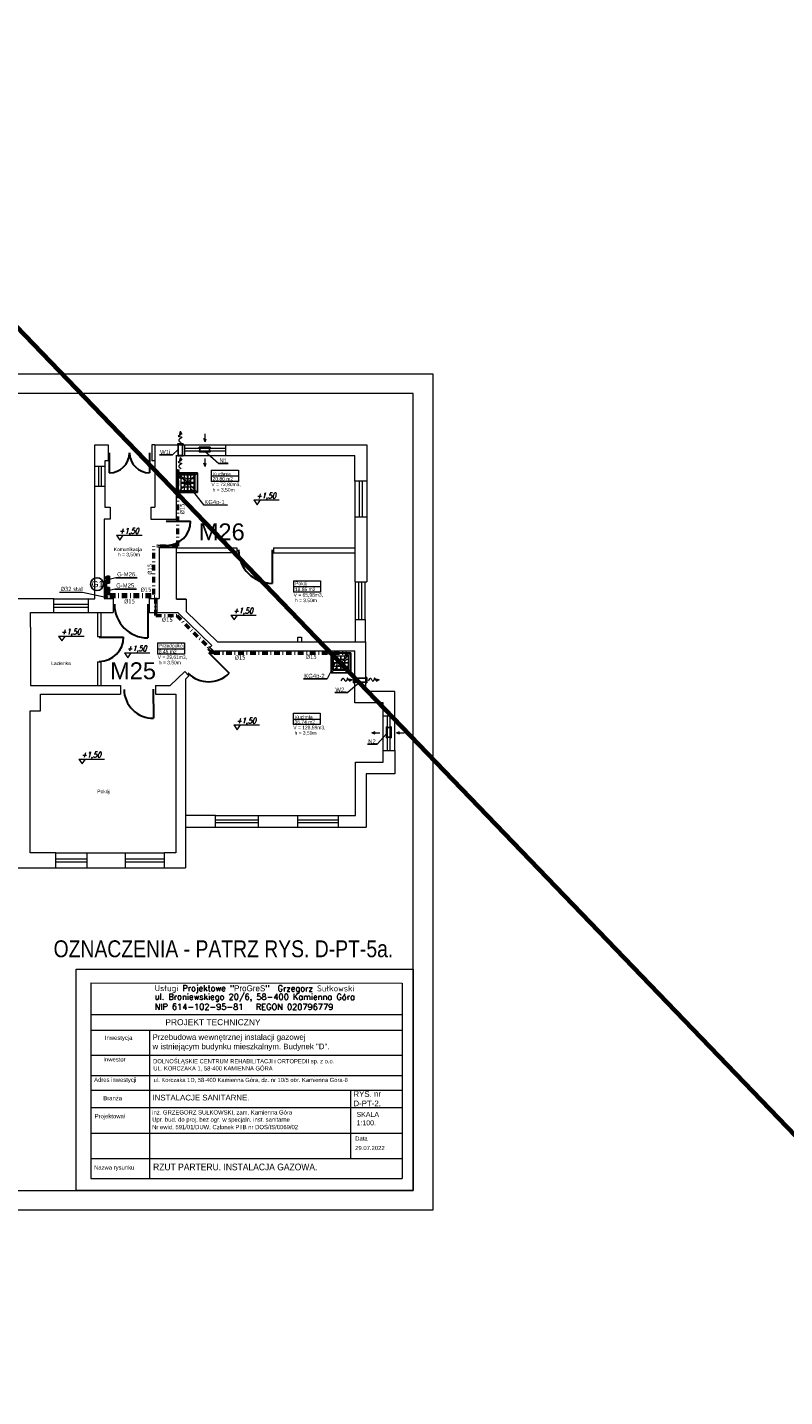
# Model space of a CAD drawing. Extents: x 34439 to 126910, y -74890 to 17912.
# Tile 24 of 144: x 90525 to 93215, y -55075 to -50214. Entities that reach past the tile are written whole.
import ezdxf
from ezdxf.enums import TextEntityAlignment as Align

# ---------------------------------------------------------------- set-up
doc = ezdxf.new("R2010")
doc.units = 0
doc.header["$MEASUREMENT"] = 0
for name, pattern in [('DASHDOT', [8.5, 4, -2, 0.5, -2]), ('DASHED', [19.05, 12.7, -6.35]), ('Przerywana długa', [1058333.301544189, 634999.990463, -423333.311081])]:
    doc.linetypes.add(name, pattern=pattern)
for name, color, linetype, lineweight in [('0.25', 6, 'Continuous', 9), ('062', 62, 'Continuous', 0), ('_konstrukcja', 96, 'Continuous', 20), ('_stolarka', 82, 'Continuous', 30), ('A-ARM', 1, 'Continuous', 15), ('gaz', 1, 'Continuous', 30), ('inst-gaz-rury', 50, 'Continuous', 50), ('inst. - C.O. - opis', 2, 'Continuous', 9), ('Opisy_wymiary.2D77', 7, 'Continuous', 0), ('tabelka', 255, 'Continuous', 13), ('tabelka2', 251, 'Continuous', 13), ('urzadzenia', 6, 'Continuous', 15), ('wymiar', 3, 'Continuous', 13), ('WYMIARKI', 10, 'Continuous', 13)]:
    doc.layers.add(name, color=color, linetype=linetype, lineweight=lineweight)
doc.layers.add('Opisy', color=2, linetype='Continuous')
doc.layers.add('urządzenia', color=140, linetype='Continuous')
doc.styles.add('GA4-ATR-TEXT', font='arial.ttf', dxfattribs={"width": 0.9})
doc.styles.add('GENERATED_STYLE_1', font='ARIAL.TTF')
doc.styles.add('ROMANS', font='SIMPLEX.SHX', dxfattribs={"width": 0.85, "oblique": 15, "height": 16})
doc.styles.get("Standard").update_dxf_attribs({"font": 'ARIALN.TTF'})
doc.styles.add('T.N.ROMAN', font='SIMPLEX')

# ---------------------------------------------------------------- blocks, each defined once
blk = doc.blocks.new('DYBY2002-B01x0504')
at = {"layer": 'A-ARM'}
for p, q in [((0, 60), (60, 60)), ((0, 0), (0, 60)), ((2.5, 11), (2.5, 55.5)), ((3.5, 56.5), (56.5, 56.5)), ((15.5, 47), (15.5, 56.5)), ((28.5, 11), (28.5, 55.5)), ((31.5, 55.5), (31.5, 11)), ((44.5, 56.5), (44.5, 48)), ((57.5, 55.5), (57.5, 11)), ((60, 60), (60, 5)), ((60, 0), (0, 0)), ((2.5, 45), (13.5, 45)), ((57.5, 34), (2.5, 34)), ((2.5, 33.5), (57.5, 33.5)), ((12.5, 22), (2.5, 22)), ((56.5, 10), (3.5, 10)), ((15.5, 25), (15.5, 43)), ((15.5, 10), (15.5, 19)), ((17.5, 45), (41.5, 45)), ((40, 22), (18.5, 22)), ((44.5, 42), (44.5, 26.5)), ((44.5, 17.5), (44.5, 10)), ((47.5, 45), (57.5, 45)), ((57.5, 22), (49, 22)), ((60, 5), (60, 5)), ((60, 5), (60, 0))]:
    blk.add_line(p, q, dxfattribs=at)
for centre, radius in [((15.5, 22), 3), ((15.5, 45), 2), ((44.5, 22), 4.5), ((44.5, 45), 3)]:
    blk.add_circle(centre, radius, dxfattribs=at)
for centre, start, end in [((3.5, 55.5), 90, 180), ((56.5, 55.5), 0, 90), ((3.5, 11), 180, 270), ((56.5, 11), 270, 0)]:
    blk.add_arc(centre, 1, start, end, dxfattribs=at)

msp = doc.modelspace()

# ---------------------------------------------------------------- hatches: boundary and pattern name
at = {"layer": 'inst-gaz-rury', "linetype": 'Continuous'}
h = msp.add_hatch(color=256, dxfattribs=at)
h.paths.add_polyline_path([(91059.6, -51787.6, 0.420252), (91058, -51789.2), (91059.6, -51789.2)])
h.paths.add_polyline_path([(91059.6, -51790.6, 0.408201), (91061, -51789.2), (91059.6, -51789.2)])
h.paths.add_polyline_path([(91059.6, -51789.2), (91061, -51789.2, 0.417728), (91059.6, -51787.6)])
for points in [[(91059.6, -51789.2), (91058, -51789.2, 0.409454), (91059.5, -51790.6, 0.001073), (91059.6, -51790.6)], [(90804.1, -52180.4), (90804.1, -52178.9, 0.409454), (90802.6, -52180.4, 0.001073), (90802.6, -52180.4)], [(90806.6, -52167.7), (90806.6, -52166.2, 0.409454), (90805.2, -52167.7, 0.001073), (90805.2, -52167.7)], [(90806.6, -52207.7), (90806.6, -52206.2, 0.409454), (90805.2, -52207.7, 0.001073), (90805.2, -52207.7)], [(90804.1, -52220.4), (90804.1, -52218.9, 0.409454), (90802.6, -52220.4, 0.001073), (90802.6, -52220.4)], [(90804.1, -52236.4), (90804.1, -52238.7, 0.409454), (90806.4, -52236.4, 0.001073), (90806.4, -52236.4)], [(91599.5, -52435.5), (91599.5, -52434, 0.409454), (91598.1, -52435.5, 0.001073), (91598.1, -52435.5)]]:
    msp.add_hatch(color=256, dxfattribs=at).paths.add_polyline_path(points)
h = msp.add_hatch(color=256, dxfattribs=at)
h.paths.add_polyline_path([(90805.6, -52180.4, 0.420252), (90804.1, -52178.9), (90804.1, -52180.4)])
h.paths.add_polyline_path([(90802.6, -52180.4, 0.408201), (90804.1, -52181.9), (90804.1, -52180.4)])
h.paths.add_polyline_path([(90804.1, -52180.4), (90804.1, -52181.9, 0.417728), (90805.6, -52180.4)])
h = msp.add_hatch(color=256, dxfattribs=at)
h.paths.add_polyline_path([(90808.2, -52167.7, 0.420252), (90806.6, -52166.2), (90806.6, -52167.7)])
h.paths.add_polyline_path([(90805.2, -52167.7, 0.408201), (90806.6, -52169.2), (90806.6, -52167.7)])
h.paths.add_polyline_path([(90806.6, -52167.7), (90806.6, -52169.2, 0.417728), (90808.2, -52167.7)])
h = msp.add_hatch(color=256, dxfattribs=at)
h.paths.add_polyline_path([(90808.2, -52207.7, 0.420252), (90806.6, -52206.2), (90806.6, -52207.7)])
h.paths.add_polyline_path([(90805.2, -52207.7, 0.408201), (90806.6, -52209.2), (90806.6, -52207.7)])
h.paths.add_polyline_path([(90806.6, -52207.7), (90806.6, -52209.2, 0.417728), (90808.2, -52207.7)])
h = msp.add_hatch(color=256, dxfattribs=at)
h.paths.add_polyline_path([(90801.9, -52236.4, 0.420252), (90804.1, -52238.7), (90804.1, -52236.4)])
h.paths.add_polyline_path([(90806.4, -52236.4, 0.408201), (90804.1, -52234.2), (90804.1, -52236.4)])
h.paths.add_polyline_path([(90804.1, -52236.4), (90804.1, -52234.2, 0.417728), (90801.9, -52236.4)])
h = msp.add_hatch(color=256, dxfattribs=at)
h.paths.add_polyline_path([(90805.6, -52220.4, 0.420252), (90804.1, -52218.9), (90804.1, -52220.4)])
h.paths.add_polyline_path([(90802.6, -52220.4, 0.408201), (90804.1, -52221.9), (90804.1, -52220.4)])
h.paths.add_polyline_path([(90804.1, -52220.4), (90804.1, -52221.9, 0.417728), (90805.6, -52220.4)])
h = msp.add_hatch(color=256, dxfattribs=at)
h.paths.add_polyline_path([(91601.1, -52435.5, 0.420252), (91599.5, -52434), (91599.5, -52435.5)])
h.paths.add_polyline_path([(91598.1, -52435.5, 0.408201), (91599.5, -52437), (91599.5, -52435.5)])
h.paths.add_polyline_path([(91599.5, -52435.5), (91599.5, -52437, 0.417728), (91601.1, -52435.5)])

# ---------------------------------------------------------------- linework, layer by layer
at = {"linetype": 'DASHED', "ltscale": 20}
for p, q in [((91129.3, -51865.7), (91059.3, -51795.7)), ((91129.5, -51795.7), (91059.5, -51865.7)), ((91603.6, -52505.2), (91673.6, -52435.2)), ((91673.6, -52505.5), (91603.6, -52435.5))]:
    msp.add_line(p, q, dxfattribs=at)
at = {"linetype": 'Continuous', "lineweight": 18}
for p, q in [((91178, -51786.1), (91274.5, -51786.1)), ((91178, -51786.1), (91178, -51826.3)), ((91178, -51806.7), (91274.5, -51806.7)), ((91274.5, -51786.1), (91274.5, -51826.3)), ((91274.5, -51826.3), (91178, -51826.3)), ((91470.1, -52178.6), (91566.6, -52178.6)), ((91470.1, -52178.6), (91470.1, -52218.9)), ((91470.1, -52199.2), (91566.6, -52199.2)), ((91566.6, -52178.6), (91566.6, -52218.9)), ((91566.6, -52218.9), (91470.1, -52218.9)), ((90986.9, -52399.4), (91083.5, -52399.4)), ((90986.9, -52399.4), (90986.9, -52439.6)), ((91083.5, -52399.4), (91083.5, -52439.6)), ((90986.9, -52420), (91083.5, -52420)), ((91083.5, -52439.6), (90986.9, -52439.6)), ((91468.8, -52649.4), (91565.4, -52649.4)), ((91468.8, -52649.4), (91468.8, -52689.6)), ((91565.4, -52649.4), (91565.4, -52689.6)), ((91468.8, -52670), (91565.4, -52670)), ((91565.4, -52689.6), (91468.8, -52689.6))]:
    msp.add_line(p, q, dxfattribs=at)
at = {"linetype": 'DASHED', "ltscale": 20}
for points in [[(91129.3, -51795.7), (91059.3, -51795.7), (91059.3, -51865.7), (91129.3, -51865.7)], [(91673.6, -52505.2), (91673.6, -52435.2), (91603.6, -52435.2), (91603.6, -52505.2)]]:
    msp.add_lwpolyline(points, close=True, dxfattribs=at)
at = {"layer": '0.25'}
for p, q in [((91068, -51647.9), (91065.5, -51659.3)), ((91068, -51647.8), (91069.7, -51659.5)), ((91068, -51647.9), (91073.6, -51658.1)), ((91156.2, -51685.3), (91152.3, -51674.2)), ((91156.1, -51685.3), (91156.9, -51657.4)), ((91156.2, -51685.3), (91160.5, -51674.4)), ((91068, -51740.7), (91065.5, -51752.2)), ((91068, -51740.6), (91069.7, -51752.4)), ((91068, -51740.7), (91073.6, -51751)), ((91156.2, -51772.5), (91152.3, -51761.4)), ((91156.1, -51772.5), (91156.9, -51744.6)), ((91156.2, -51772.5), (91160.5, -51761.6)), ((91678.5, -52531), (91666.8, -52532.7)), ((91678.4, -52531), (91667, -52528.5)), ((91678.4, -52531), (91668.2, -52536.6)), ((91774.8, -52531), (91763, -52532.7)), ((91774.7, -52531), (91763.2, -52528.5)), ((91774.7, -52531), (91764.4, -52536.6)), ((91748.6, -52718.1), (91776.6, -52718.8)), ((91748.7, -52718.1), (91759.8, -52714.3)), ((91748.7, -52718.1), (91759.6, -52722.5)), ((91835.8, -52718.1), (91863.8, -52718.8)), ((91835.9, -52718.1), (91847, -52714.3)), ((91835.9, -52718.1), (91846.8, -52722.5))]:
    msp.add_line(p, q, dxfattribs=at)
for points in [[(91069.7, -51659.5), (91067, -51662.1), (91052.8, -51666), (91084.2, -51668), (91055.8, -51677.7), (91066.1, -51684.5), (91070.9, -51687.7)], [(91069.7, -51752.4), (91067, -51755), (91052.8, -51758.8), (91084.2, -51760.8), (91055.8, -51770.6), (91066.1, -51777.3), (91070.9, -51780.5)], [(91666.8, -52532.7), (91664.2, -52530), (91660.4, -52515.8), (91658.3, -52547.2), (91648.6, -52518.9), (91641.8, -52529.1), (91638.6, -52534)], [(91763, -52532.7), (91760.4, -52530), (91756.6, -52515.8), (91754.6, -52547.2), (91744.8, -52518.9), (91738.1, -52529.1), (91734.9, -52534)]]:
    msp.add_open_spline(points, degree=3, knots=[11.780807, 11.780807, 11.780807, 11.780807, 21.987019, 35.220977, 49.180037, 61.636698, 61.636698, 61.636698, 61.636698], dxfattribs=at)
at = {"layer": '062', "linetype": 'Przerywana długa', "flags": 128}
msp.add_lwpolyline([(87765.5, -51443.9), (91965.5, -51443.9), (91965.5, -54413.9), (87765.5, -54413.9)], close=True, dxfattribs=at)
at = {"layer": '_konstrukcja', "lineweight": 70, "ltscale": 50}
msp.add_line((103631.9, -64931.8), (84783.7, -45352.5), dxfattribs=at)
at = {"layer": '_konstrukcja', "ltscale": 50}
for p, q in [((90764.9, -52243), (90764.9, -51695.8)), ((90764.9, -51695.8), (90811.5, -51695.8)), ((90811.5, -51695.8), (90811.5, -51752.6)), ((90966.7, -51695.8), (90966.7, -51752.6)), ((90977.2, -51696), (90966.7, -51696)), ((90977.2, -51696), (90977.2, -51917.9)), ((90977.2, -51696), (91730.1, -51696)), ((91084.5, -51733.4), (91084.5, -51696)), ((91084.5, -51707.6), (91230, -51707.6)), ((91084.5, -51717.6), (91230, -51717.6)), ((91230, -51733.4), (91230, -51696)), ((91730.1, -51696), (91730.1, -51824.7)), ((90800, -51773.5), (90764.9, -51773.5)), ((90777.4, -51773.5), (90777.4, -51844.1)), ((90787.4, -51773.5), (90787.4, -51844.1)), ((90811.5, -51752.6), (90800, -51752.6)), ((90800, -51752.6), (90800, -51773.5)), ((90800, -51773.5), (90800, -51844.1)), ((90977.2, -51752.6), (90966.7, -51752.6)), ((91054.5, -51960.4), (91054.5, -51733.1)), ((91054.5, -51733.4), (91688, -51733.4)), ((91084.5, -51733.4), (91230, -51733.4)), ((91688, -51824.7), (91688, -51733.4)), ((90800, -51844.1), (90764.9, -51844.1)), ((90800, -51844.1), (90800, -51917.9)), ((91730.1, -51824.7), (91688, -51824.7)), ((91688, -51824.7), (91688, -51952.5)), ((91704, -51824.7), (91704, -51952.5)), ((91714, -51824.7), (91714, -51952.5)), ((91730.1, -51824.7), (91730.1, -51952.5)), ((90800, -51917.9), (90819.1, -51917.9)), ((90819.1, -51917.9), (90819.1, -51960.4)), ((90963.6, -51917.9), (90963.6, -51960.4)), ((90963.6, -51917.9), (90977.2, -51917.9)), ((90819.1, -51960), (90797.6, -51960)), ((90798, -51960.4), (90798, -52242)), ((90963.6, -51960.4), (91054.5, -51960.4)), ((91730.1, -51952.5), (91688, -51952.5)), ((91688, -51952.5), (91688, -52155.7)), ((91730.1, -51952.5), (91730.1, -52182.8)), ((90992.6, -52061.7), (90992.6, -52242)), ((91054.5, -52061.7), (90992.6, -52061.7)), ((91054.5, -52243.8), (91054.5, -52061.7)), ((91054.5, -52061.7), (91269.5, -52061.7)), ((91269.5, -52061.7), (91269.5, -52080.1)), ((91399.3, -52061.7), (91399.3, -52080.1)), ((91399.3, -52061.7), (91688, -52061.7)), ((91269.5, -52080.1), (91054.5, -52080.1)), ((91399.3, -52080.1), (91688, -52080.1)), ((91688, -52155.7), (91687.9, -52182.8)), ((91687.9, -52182.8), (91730.1, -52182.8)), ((91690.8, -52316.1), (91690.8, -52182.8)), ((91702.5, -52316.1), (91702.5, -52182.8)), ((91712.5, -52316.1), (91712.5, -52182.8)), ((91724.3, -52316.1), (91724.3, -52182.8)), ((90618.9, -52243), (90403.5, -52243)), ((90618.9, -52291.4), (90618.9, -52243)), ((90618.9, -52243), (90742.2, -52243)), ((90742.2, -52291.4), (90742.2, -52243)), ((90742.2, -52243), (90764.9, -52243)), ((90798, -52242), (90830.1, -52242)), ((90830.1, -52242), (90830.1, -52291.4)), ((90957.1, -52242), (90957.1, -52291.4)), ((90957.1, -52242), (90992.6, -52242)), ((91089, -52243.8), (91089, -52287.6)), ((90536, -52343.6), (90536, -52291.4)), ((90536, -52291.4), (90618.9, -52291.4)), ((90618.9, -52262.2), (90742.2, -52262.2)), ((90618.9, -52272.2), (90742.2, -52272.2)), ((90618.9, -52291.4), (90742.2, -52291.4)), ((90742.2, -52291.4), (90830.1, -52291.4)), ((90774.2, -52291.4), (90774.2, -52376.3)), ((90786.2, -52291.4), (90786.2, -52376.3)), ((90957.1, -52291.4), (91058.9, -52291.4)), ((91058.9, -52291.4), (91180.1, -52408.9)), ((91089, -52287.6), (91199.7, -52395)), ((90536, -52343.6), (90536, -52433.6)), ((91690.8, -52395), (91690.8, -52316.1)), ((91690.8, -52316.1), (91724.3, -52316.1)), ((91724.3, -52316.1), (91724.3, -52395)), ((90774.2, -52376.3), (90786.2, -52376.3)), ((91199.7, -52395), (91727, -52395)), ((91485.5, -52395), (91485.5, -52379.5)), ((91485.5, -52379.5), (91499, -52379.5)), ((91499, -52379.5), (91499, -52395)), ((91727, -52572.1), (91727, -52395)), ((90536, -52433.6), (90536, -52551)), ((91180.1, -52408.9), (91165.4, -52423.1)), ((91165.4, -52423.1), (91179.9, -52438.2)), ((91191, -52427.5), (91179.9, -52438.2)), ((91191, -52427.5), (91687.6, -52427.5)), ((91687.6, -52612.3), (91687.6, -52427.5)), ((90774.2, -52466.3), (90774.2, -52551)), ((90774.2, -52466.3), (90786.2, -52466.3)), ((90786.2, -52466.3), (90786.2, -52551)), ((91084.3, -52500.9), (91032, -52551)), ((91084.3, -52500.9), (91098.8, -52516)), ((90536, -52551), (90855.4, -52551)), ((90855.4, -52551), (90855.4, -52581.5)), ((90980.6, -52551), (91032, -52551)), ((90980.6, -52551), (90980.6, -52581.5)), ((91098.8, -52516), (91086.6, -52527.7)), ((91086.6, -52527.7), (91086.6, -53198)), ((90571.9, -52640.6), (90571.9, -52581.5)), ((90571.9, -52581.5), (90855.4, -52581.5)), ((90980.6, -52581.5), (91052.6, -52581.5)), ((91052.6, -52581.5), (91052.6, -53144.8)), ((91829.9, -52572.1), (91727, -52572.1)), ((91829.9, -52658.1), (91829.9, -52572.1)), ((90534.8, -53144.8), (90534.8, -52640.6)), ((90534.8, -52640.6), (90571.9, -52640.6)), ((91788.3, -52612.3), (91687.6, -52612.3)), ((91788.3, -52658.1), (91788.3, -52612.3)), ((91788.3, -52658.1), (91829.9, -52658.1)), ((91788.3, -52781.5), (91788.3, -52658.1)), ((91804.1, -52781.5), (91804.1, -52658.1)), ((91814.1, -52781.5), (91814.1, -52658.1)), ((91829.9, -52781.5), (91829.9, -52658.1)), ((91788.3, -52822.6), (91788.3, -52781.5)), ((91788.3, -52781.5), (91829.9, -52781.5)), ((91829.9, -52781.5), (91829.9, -52864.2)), ((91689.9, -53011.7), (91689.9, -52822.6)), ((91689.9, -52822.6), (91788.3, -52822.6)), ((91829.9, -52864.2), (91728.3, -52864.2)), ((91728.3, -52864.2), (91728.3, -53053.3)), ((91193.2, -53011.7), (91086.6, -53011.7)), ((91193.2, -53053.3), (91193.2, -53011.7)), ((91193.2, -53011.7), (91346, -53011.7)), ((91193.2, -53027.5), (91346, -53027.5)), ((91193.2, -53037.5), (91346, -53037.5)), ((91346, -53053.3), (91346, -53011.7)), ((91346, -53011.7), (91485, -53011.7)), ((91485, -53053.3), (91485, -53011.7)), ((91485, -53011.7), (91630.5, -53011.7)), ((91485, -53027.5), (91630.5, -53027.5)), ((91485, -53037.5), (91630.5, -53037.5)), ((91630.5, -53053.3), (91630.5, -53011.7)), ((91630.5, -53011.7), (91689.9, -53011.7)), ((91086.6, -53053.3), (91193.2, -53053.3)), ((91193.2, -53053.3), (91346, -53053.3)), ((91346, -53053.3), (91485, -53053.3)), ((91485, -53053.3), (91630.5, -53053.3)), ((91630.5, -53053.3), (91728.3, -53053.3)), ((90625.8, -53144.8), (90534.8, -53144.8)), ((90625.8, -53198), (90625.8, -53144.8)), ((90625.8, -53144.8), (90737.4, -53144.8)), ((90625.8, -53166.4), (90737.4, -53166.4)), ((90625.8, -53176.4), (90737.4, -53176.4)), ((90737.4, -53198), (90737.4, -53144.8)), ((90737.4, -53144.8), (90873.3, -53144.8)), ((90873.3, -53198), (90873.3, -53144.8)), ((90873.3, -53144.8), (91012.2, -53144.8)), ((90873.3, -53166.4), (91012.2, -53166.4)), ((90873.3, -53176.4), (91012.2, -53176.4)), ((91052.6, -53144.8), (91012.2, -53144.8)), ((91012.2, -53198), (91012.2, -53144.8)), ((90490.7, -53198), (90625.8, -53198)), ((90625.8, -53198), (90737.4, -53198)), ((90737.4, -53198), (90873.3, -53198)), ((90873.3, -53198), (91012.2, -53198)), ((91012.2, -53198), (91086.6, -53198))]:
    msp.add_line(p, q, dxfattribs=at)
msp.add_lwpolyline([(91054.5, -52243.8), (91089, -52243.8), (91089, -52243.8), (91054.5, -52243.8)], close=True, dxfattribs=at)
at = {"layer": '_stolarka', "linetype": 'ByBlock', "ltscale": 50}
for p, q in [((90816, -51724.2), (90816, -51795.8)), ((90959.1, -51724.2), (90959.1, -51795.8)), ((91018.4, -51967), (91104.8, -51967)), ((91394.2, -52068.7), (91394.2, -52187.9)), ((90953.3, -52262.4), (90953.3, -52381.7)), ((90780.3, -52378.6), (90866.7, -52378.6)), ((91168.8, -52433.7), (91242.1, -52507)), ((90971.9, -52563.4), (90973, -52667))]:
    msp.add_line(p, q, dxfattribs=at)
for centre, radius, start, end in [((90816, -51724.2), 71.5, 269.9972, 359.9972), ((90959.1, -51724.2), 71.5, 180.0028, 270.0028), ((91018.4, -51967), 86.4, 270, 0), ((91394.2, -52068.7), 119.2, 180.0028, 270.0028), ((90953.3, -52262.4), 119.2, 180.0028, 270.0028), ((90780.3, -52378.6), 86.4, 270, 0), ((91168.8, -52433.7), 103.7, 225.0028, 315.0028), ((90971.9, -52563.4), 103.7, 180.6059, 270.6059)]:
    msp.add_arc(centre, radius, start, end, dxfattribs=at)
at = {"layer": 'gaz', "linetype": 'Continuous', "lineweight": 30}
for p, q in [((90812.1, -52180.4), (90809.6, -52180.4)), ((90812.1, -52220.4), (90809.6, -52220.4))]:
    msp.add_line(p, q, dxfattribs=at)
at = {"layer": 'inst-gaz-rury', "linetype": 'DASHDOT', "ltscale": 5}
for p, q in [((91059.5, -52055.4), (91059.5, -51789.1)), ((90974.5, -52227.5), (90974.5, -52055.4)), ((91059.5, -52055.4), (90974.5, -52055.4)), ((90817.4, -52227.5), (90974.5, -52227.5)), ((90817.4, -52234.4), (90981.5, -52234.4)), ((90981.5, -52302.3), (90981.5, -52234.4)), ((90981.5, -52302.3), (91055.4, -52302.3)), ((91055.4, -52302.3), (91188.6, -52435.5)), ((91188.6, -52435.5), (91658.4, -52435.5))]:
    msp.add_line(p, q, dxfattribs=at)
at = {"layer": 'inst-gaz-rury', "linetype": 'Continuous'}
for p, q in [((91070.4, -51810.8), (91061.9, -51810.8)), ((90812.1, -52180.4), (90803.8, -52180.4)), ((90812.1, -52167.7), (90806.7, -52167.7)), ((90812.1, -52207.7), (90806.7, -52207.7)), ((90812.1, -52220.4), (90803.8, -52220.4)), ((91658.4, -52446.4), (91658.4, -52435.5))]:
    msp.add_line(p, q, dxfattribs=at)
at = {"layer": 'inst-gaz-rury', "ltscale": 50}
msp.add_line((90804.1, -52236.4), (90804.1, -52178.9), dxfattribs=at)
at = {"layer": 'inst-gaz-rury', "linetype": 'Continuous'}
for centre, radius in [((91059.5, -51789.1), 1.5), ((90804.1, -52180.4), 1.5), ((90806.7, -52167.7), 1.5), ((90806.7, -52207.7), 1.5), ((90804.1, -52236.4), 2.25), ((90804.1, -52220.4), 1.5), ((91599.6, -52435.5), 1.5)]:
    msp.add_circle(centre, radius, dxfattribs=at)
at = {"layer": 'Opisy'}
for p, q in [((90994.1, -51732.2), (91040.4, -51732.2)), ((91205.1, -51762), (91238.6, -51762.1)), ((91150.3, -51909.7), (91235.2, -51909.8)), ((90835.7, -52208.1), (90912, -52208.2)), ((90839.1, -52168.2), (90915.4, -52168.3)), ((91505.4, -52527.2), (91590.2, -52527.2)), ((91616.5, -52575.6), (91662.8, -52575.6)), ((91733.2, -52759.2), (91766.8, -52759.3))]:
    msp.add_line(p, q, dxfattribs=at)
at = {"layer": 'Opisy_wymiary.2D77', "linetype": 'Continuous'}
for p, q in [((91895.5, -51513.9), (87955.5, -51513.9)), ((91895.5, -54343.9), (91895.5, -51513.9)), ((87955.5, -54343.9), (91895.5, -54343.9))]:
    msp.add_line(p, q, dxfattribs=at)
at = {"layer": 'tabelka', "linetype": 'Continuous'}
msp.add_lwpolyline([(90698, -53557.4), (91895.5, -53557.4), (91895.5, -54343.9), (90698, -54343.9)], close=True, dxfattribs=at)
at = {"layer": 'tabelka2', "linetype": 'Continuous'}
msp.add_line((90749.9, -53606.2), (90749.9, -54301.5), dxfattribs=at)
at = {"layer": 'tabelka2'}
for p, q in [((90749.9, -53606.2), (91856.1, -53607.8)), ((91856.1, -53607.8), (91856.1, -54301.5)), ((90749.9, -53718.8), (91856.1, -53718.8)), ((90749.9, -53774.4), (91855.4, -53774.4)), ((90959.1, -53774.4), (90959.1, -54301.5)), ((90749.9, -53863.6), (91855.4, -53863.6)), ((90749.9, -53934.8), (91855.4, -53934.8)), ((90749.9, -53987.7), (91855.4, -53987.7)), ((91674.2, -54229.5), (91674.2, -53987.7)), ((90749.9, -54049.5), (91856.1, -54049.5)), ((90749.9, -54139.5), (91856.1, -54139.5)), ((90749.9, -54229.5), (91856.1, -54229.5)), ((90749.9, -54301.5), (91856.1, -54301.5))]:
    msp.add_line(p, q, dxfattribs=at)
at = {"layer": 'urzadzenia', "linetype": 'Continuous'}
for p, q in [((90989.5, -52052.4), (91056.5, -52052.4)), ((90989.5, -52058.4), (91056.5, -52058.4)), ((90978.5, -52242), (90978.5, -52291.4)), ((90984.5, -52242), (90984.5, -52291.4)), ((91168.8, -52419.9), (91183.6, -52434.7)), ((91173.1, -52415.7), (91187.9, -52430.5))]:
    msp.add_line(p, q, dxfattribs=at)
at = {"layer": 'urządzenia', "ltscale": 0.2}
for p, q in [((91061.1, -51735.7), (91061, -51694.1)), ((91076, -51735.7), (91076, -51694.1)), ((91137.2, -51720.4), (91137.2, -51704.6)), ((91172.2, -51720.4), (91172.2, -51704.6)), ((91683.4, -52524.1), (91728.4, -52524)), ((91683.4, -52539), (91728.4, -52539)), ((91800.8, -52699.2), (91816.6, -52699.2)), ((91800.8, -52734.1), (91816.6, -52734.1))]:
    msp.add_line(p, q, dxfattribs=at)
at = {"layer": 'urządzenia'}
for p, q in [((90806.9, -52162.1), (90816.9, -52187.1)), ((90806.9, -52187.1), (90816.9, -52162.1)), ((90806.9, -52162.1), (90816.9, -52162.1)), ((90806.9, -52202.1), (90816.9, -52227.1)), ((90806.9, -52227.1), (90816.9, -52202.1)), ((90806.9, -52202.1), (90816.9, -52202.1))]:
    msp.add_line(p, q, dxfattribs=at)
at = {"layer": 'urządzenia', "linetype": 'Continuous'}
for p, q in [((90806.9, -52162.1), (90806.9, -52187.1)), ((90816.9, -52187.1), (90816.9, -52162.1)), ((90806.9, -52187.1), (90816.9, -52187.1)), ((90806.9, -52202.1), (90806.9, -52227.1)), ((90816.9, -52227.1), (90816.9, -52202.1)), ((90806.9, -52227.1), (90816.9, -52227.1))]:
    msp.add_line(p, q, dxfattribs=at)
for points in [[(91077.8, -51692.5), (91059.4, -51692.5), (91059.4, -51694.1), (91077.8, -51694.1)], [(91173.9, -51704.6), (91135.6, -51704.6), (91135.6, -51706.2), (91173.9, -51706.2)], [(91173.9, -51718.8), (91135.6, -51718.8), (91135.6, -51720.4), (91173.9, -51720.4)], [(91077.8, -51734.1), (91059.4, -51734.1), (91059.4, -51735.7), (91077.8, -51735.7)], [(91685, -52540.8), (91685, -52522.4), (91683.4, -52522.4), (91683.4, -52540.8)], [(91730.1, -52540.8), (91730.1, -52522.4), (91728.4, -52522.4), (91728.4, -52540.8)], [(91802.4, -52735.9), (91802.4, -52697.5), (91800.8, -52697.5), (91800.8, -52735.9)], [(91816.6, -52735.9), (91816.6, -52697.5), (91815, -52697.5), (91815, -52735.9)]]:
    msp.add_lwpolyline(points, close=True, dxfattribs=at)
at = {"layer": 'urządzenia'}
msp.add_circle((90772.2, -52190.8), 22.8, dxfattribs=at)
at = {"layer": 'urządzenia', "linetype": 'Continuous'}
for centre in [(90812.1, -52167.7), (90812.1, -52180.4), (90812.1, -52207.7), (90812.1, -52220.4), (90812.1, -52220.4)]:
    msp.add_circle(centre, 1.5, dxfattribs=at)
at = {"layer": 'wymiar'}
for p, q in [((91061.1, -51712.1), (91040.4, -51732.2)), ((91154.8, -51718.8), (91205.1, -51762)), ((91106.6, -51853.9), (91150.3, -51909.7)), ((90835.7, -52208.1), (90811.9, -52214.6)), ((90839.1, -52168.2), (90815.3, -52174.7)), ((91618, -52470.4), (91590.2, -52527.2)), ((91705.9, -52539), (91662.8, -52575.6)), ((91800.8, -52721.7), (91766.8, -52759.3))]:
    msp.add_line(p, q, dxfattribs=at)
at = {"layer": 'WYMIARKI'}
for p, q in [((91329.1, -51891.9), (91419.6, -51891.9)), ((90841.8, -52016.9), (90932.4, -52016.9)), ((91247.3, -52300.6), (91337.9, -52300.6)), ((90636, -52374.9), (90726.5, -52374.9)), ((90869.4, -52434.4), (90960, -52434.4)), ((91258.3, -52690.7), (91348.9, -52690.7)), ((90707.9, -52811.8), (90798.4, -52811.8))]:
    msp.add_line(p, q, dxfattribs=at)
at = {"layer": 'WYMIARKI', "ltscale": 50}
for p, q in [((90638.5, -52219.8), (90720.3, -52219.8)), ((90720.3, -52219.8), (90804.1, -52236.4))]:
    msp.add_line(p, q, dxfattribs=at)
at = {"layer": 'WYMIARKI'}
for points in [[(91329.1, -51891.9), (91341, -51909.3), (91352.9, -51891.9)], [(90841.8, -52016.9), (90853.7, -52034.3), (90865.7, -52016.9)], [(91247.3, -52300.6), (91259.2, -52318), (91271.2, -52300.6)], [(90636, -52374.9), (90647.9, -52392.3), (90659.8, -52374.9)], [(90869.4, -52434.4), (90881.4, -52451.9), (90893.3, -52434.4)], [(91258.3, -52690.7), (91270.2, -52708.2), (91282.2, -52690.7)], [(90707.9, -52811.8), (90719.8, -52829.2), (90731.7, -52811.8)]]:
    msp.add_lwpolyline(points, dxfattribs=at)

# ---------------------------------------------------------------- block references
at = {"layer": 'A-ARM', "xscale": -1}
for p, rotation in [((91060.4, -51860.8), 269.9999999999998), ((91608.5, -52436.4), 179.9999999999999)]:
    msp.add_blockref('DYBY2002-B01x0504', p, dxfattribs=dict(at, rotation=rotation))

# ---------------------------------------------------------------- texts
at = {"style": 'GENERATED_STYLE_1'}
for s, p in [('W1i.', (90996.5, -51729.5)), ('N1.', (91207.4, -51759.4)), ('KG4p-1', (91153.6, -51906.6)), ('G-M26.', (90843.8, -52163.3)), ('G-M25.', (90840.4, -52203.1)), ('KG4p-2', (91508.6, -52524)), ('W2.', (91618.9, -52572.9)), ('N2.', (91735.6, -52756.6))]:
    msp.add_text(s, height=15, dxfattribs=at).set_placement(p)
at = {"linetype": 'Continuous', "char_height": 12.5, "style": 'GENERATED_STYLE_1'}
for s, insert, attachment_point in [('20,80 m2', (91183, -51810.5), 1), ('Kuchnia', (91184.1, -51805.9), 7), ('V = 72,80m3,', (91178.7, -51830.3), 1), ('h = 3,50m', (91183, -51849.6), 1), ('Komunikacja', (90831.8, -52077.3), 7), ('h = 3,50m', (90846.4, -52079.3), 1), ('18,85 m2', (91475.1, -52203.1), 1), ('Pokój', (91476.1, -52198.5), 7), ('V = 65,98m3,', (91470.8, -52222.8), 1), ('h = 3,50m', (91475.1, -52242.2), 1), ('Przedpokój', (90993, -52419.2), 7), ('V = 29,61m3,', (90987.7, -52443.6), 1), ('8,46 m2', (90991.9, -52423.8), 1), ('Łazienka', (90609.5, -52477.9), 7), ('h = 3,50m', (90991.9, -52462.9), 1), ('V = 128,59m3,', (91469.6, -52693.5), 1), ('36,74 m2', (91473.8, -52673.8), 1), ('Kuchnia', (91474.9, -52669.2), 7), ('h = 3,50m', (91473.8, -52712.9), 1), ('Pokój', (90773.3, -52936.8), 7)]:
    msp.add_mtext(s, dxfattribs=dict(at, insert=insert, attachment_point=attachment_point))
at = {"layer": '_konstrukcja', "linetype": 'Continuous', "char_height": 60, "attachment_point": 7, "style": 'GENERATED_STYLE_1'}
for s, insert in [('M26', (91133.9, -52035.9)), ('M25', (90818.7, -52529.1))]:
    msp.add_mtext(s, dxfattribs=dict(at, insert=insert))
at = {"layer": 'inst. - C.O. - opis', "style": 'GENERATED_STYLE_1'}
msp.add_text('G1', height=22.5, dxfattribs=at).set_placement((90774.2, -52190.6), align=Align.MIDDLE)
at = {"layer": 'tabelka2', "style": 'GENERATED_STYLE_1'}
for s, p in [('inż. GRZEGORZ SUŁKOWSKI, zam. Kamienna Góra', (90968.2, -54073.8)), ('Projektował', (90763.9, -54087.1)), ('Upr. bud. do proj. bez ogr. w specjaln. inst. sanitarne', (90968.2, -54099.4)), ('Nr ewid. 591/01/DUW. Członek PIIB nr DOŚ/IS/0069/02', (90968.2, -54125.9))]:
    msp.add_text(s, height=15, dxfattribs=at).set_placement(p)
at = {"layer": 'tabelka2', "style": 'GENERATED_STYLE_1', "width": 0.9}
msp.add_text('RZUT PARTERU. INSTALACJA GAZOWA. ', height=24, dxfattribs=at).set_placement((90971.6, -54272))
at = {"layer": 'tabelka2', "char_height": 21.327, "width": 2654.47, "attachment_point": 1, "rotation": 359.9094, "style": 'T.N.ROMAN'}
for s, insert in [('Usługi Projektowe "{\\fBrush Script MT|b0|i0|c0|p66;ProGreS}"  Grzegorz Sułkowski', (90977.3, -53614.5)), ('ul. Broniewskiego 20/6, 58-400 Kamienna Góra\\PNIP 614-102-95-81   REGON 020796779', (90977.3, -53644.7))]:
    msp.add_mtext(s, dxfattribs=dict(at, insert=insert))
at = {"layer": 'tabelka2', "attachment_point": 1}
for s, insert, char_height, width, style in [('PROJEKT TECHNICZNY', (91015.1, -53735.3), 21.349, 2657.127, 'GENERATED_STYLE_1'), ('{\\fArial|b0|i0|c238|p0;Inwestycja }', (90800.2, -53793.7), 15, 1107.136, 'GENERATED_STYLE_1'), ('Przebudowa wewnętrznej instalacji gazowej\\Pw istniejącym budynku mieszkalnym. Budynek "D".', (90969.5, -53788.7), 20, 1469.909, 'GENERATED_STYLE_1'), ('Inwestor}', (90794.7, -53870.5), 15, 1107.136, 'GENERATED_STYLE_1'), ('DOLNOŚLĄSKIE CENTRUM REHABILITACJI i ORTOPEDII sp. z o.o.', (90971.7, -53877), 15, 1107.136, 'GA4-ATR-TEXT'), ('UL. KORCZAKA 1, 58-400 KAMIENNA GÓRA', (90972.3, -53902.5), 15, 1107.136, 'GA4-ATR-TEXT'), ('Adres inwestycji}', (90761.9, -53943), 15, 1107.136, 'GENERATED_STYLE_1'), ('ul. Korczaka 1D, 58-400 Kamienna Góra, dz. nr 10/5 obr. Kamienna Góra-8', (90973.5, -53943.7), 15, 1107.136, 'GA4-ATR-TEXT'), ('Branża}', (90794.7, -54008.2), 15, 1107.136, 'GENERATED_STYLE_1'), ('INSTALACJE SANITARNE. ', (90969.4, -54003.9), 20, 1107.136, 'GENERATED_STYLE_1'), ('{\\fArial|b0|i0|c238|p0;RYS. nr \\PD-PT-2.}', (91683, -53991), 20, 1107.136, 'GENERATED_STYLE_1'), ('{\\fArial|b0|i0|c238|p0;SKALA \\P1:100.}', (91694, -54064.7), 17.791, 1107.136, 'GENERATED_STYLE_1'), ('Data}', (91689.2, -54151.8), 15, 1107.136, 'GENERATED_STYLE_1'), ('29.07.2022', (91689.2, -54185.3), 15, 1107.136, 'GENERATED_STYLE_1'), ('Nazwa rysunku }', (90761.7, -54254.5), 15, 1107.136, 'GENERATED_STYLE_1')]:
    msp.add_mtext(s, dxfattribs=dict(at, insert=insert, char_height=char_height, width=width, style=style))
at = {"layer": 'WYMIARKI', "char_height": 15, "width": 203, "attachment_point": 1, "rotation": 90}
for insert in [(91067.4, -51942.7), (90952.6, -52157.2)]:
    msp.add_mtext('{\\fTahoma|b0|i0|c238|p8;%%c15}', dxfattribs=dict(at, insert=insert))
at = {"layer": 'WYMIARKI', "attachment_point": 1}
for s, insert, char_height, width in [('{\\fTahoma|b0|i0|c238|p8;%%c32 stal}', (90643.9, -52200.2), 15, 203), ('{\\fTahoma|b0|i0|c238|p8;%%c15}', (90927.6, -52202.8), 15, 203), ('{\\fTahoma|b0|i0|c238|p8;%%c15}', (90868.9, -52244.3), 15, 203), ('{\\fTahoma|b0|i0|c238|p8;%%c15}', (91003.3, -52309.5), 15, 203), ('{\\fTahoma|b0|i0|c238|p8;%%c15}', (91261.7, -52443.6), 15, 203), ('{\\fTahoma|b0|i0|c238|p8;%%c15}', (91514.3, -52441.6), 15, 203), ('{\\fArial Narrow|b0|i0|c238|p0;OZNACZENIA - PATRZ RYS. D-PT-5a.}', (90618, -53455.4), 60, 1290.016)]:
    msp.add_mtext(s, dxfattribs=dict(at, insert=insert, char_height=char_height, width=width))
at = {"layer": 'WYMIARKI', "style": 'ROMANS', "oblique": 15, "width": 0.85}
for p in [(91338.2, -51886.7), (90850.9, -52011.7), (91256.4, -52295.4), (90645, -52369.6), (90878.5, -52429.2), (91267.4, -52685.5), (90716.9, -52806.6)]:
    msp.add_attdef('+1,50', p, '%%p0.00', height=20, dxfattribs=at)

doc.saveas('drawing.dxf')
